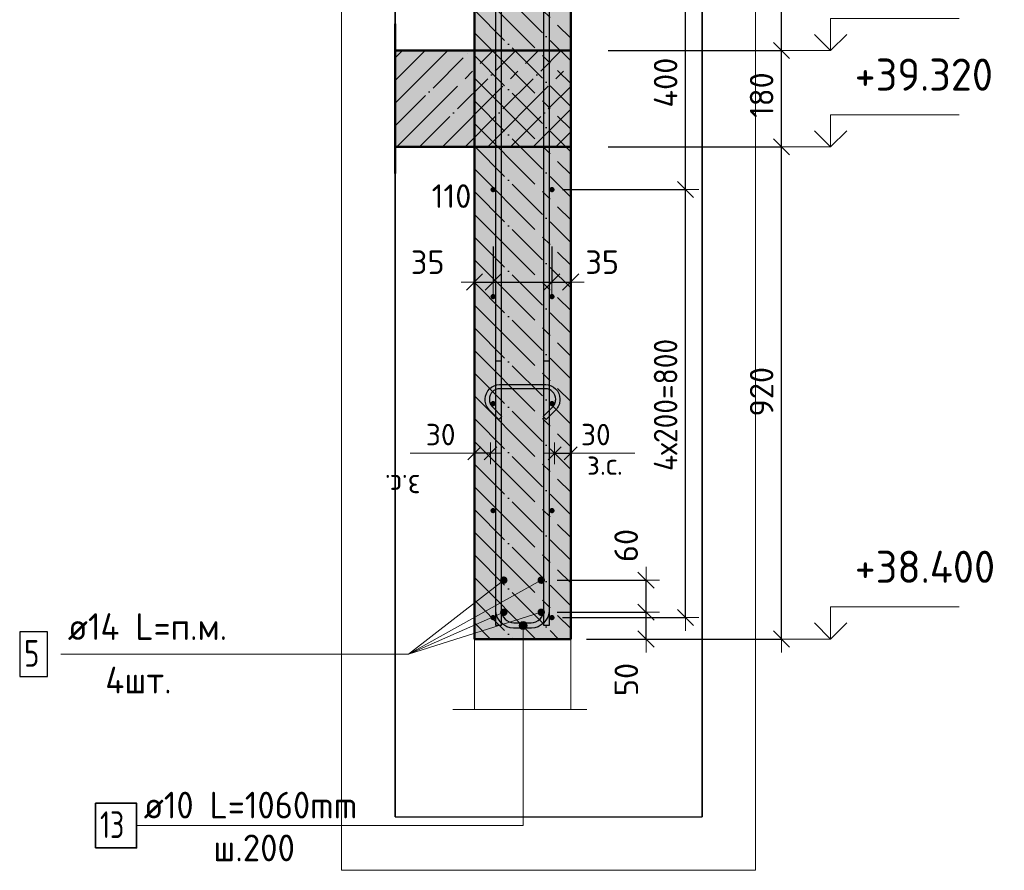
# Model space of a CAD drawing. Header units: millimetres. Extents: x -19950 to 69837, y -2757 to 40090.
# Tile 109 of 136: x 39376 to 41216, y 27383 to 28973. Entities that reach past the tile are written whole.
import ezdxf

# ---------------------------------------------------------------- set-up
doc = ezdxf.new("R2010")
doc.units = ezdxf.units.MM
doc.header["$PDMODE"] = 65
doc.linetypes.add('______11', pattern=[100, 80, -10, 0, -10])
doc.linetypes.add('______5', pattern=[220, 160, -20, 20, -20])
for name, color, linetype, lineweight in [('Standard', 7, 'Continuous', 25), ('Арм.стержн. Арматура края', 96, 'Continuous', 35), ('Арм.стержн. вертикальными 1', 22, 'Continuous', 35), ('Арм.стержн. Доп. арматура', 180, 'Continuous', 35), ('Арм.стержн.горизонт. 1', 180, 'Continuous', 35), ('Высотная отметки_ общее', 7, 'Continuous', 13), ('Размерная линия_ общее', 7, 'Continuous', 13), ('Размерная линия_ общее_1', 7, 'Continuous', 13)]:
    doc.layers.add(name, color=color, linetype=linetype, lineweight=lineweight)
doc.layers.add('Арм.стержн.Стяжки', color=7, linetype='Continuous', lineweight=35, true_color=0x501e0f)
doc.styles.add('ISOCPEUR', font='ISOCPEUR')
doc.dimstyles.new('DIMSTYLE_3', dxfattribs={"dimtxt": 40, "dimasz": 40, "dimexe": 0, "dimexo": 0.001, "dimgap": 20, "dimtad": 2, "dimdec": 0, "dimrnd": 5, "dimzin": 12, "dimdsep": 46, "dimtxsty": 'ISOCPEUR', "dimblk1": 'ALL_ML_STRICH', "dimblk2": 'ALL_ML_STRICH', "dimsah": 1, "dimcen": 0, "dimse1": 1, "dimse2": 1, "dimclrd": 7, "dimclre": 256, "dimclrt": 7, "dimadec": 0, "dimazin": 0, "dimtfac": 1, "dimtdec": 0, "dimtix": 1, "dimtmove": 2, "dimatfit": 3, "dimfxl": 0, "dimtvp": 1.2, "dimtzin": 0, "dimlwd": 0, "dimlwe": -3, "dimarcsym": 0})
doc.dimstyles.new('DIMSTYLE_5', dxfattribs={"dimtxt": 44, "dimasz": 50, "dimexe": 0, "dimexo": 0, "dimgap": 22, "dimtad": 2, "dimdec": 0, "dimrnd": 5, "dimzin": 12, "dimdsep": 46, "dimtxsty": 'ISOCPEUR', "dimblk1": 'ALL_ML_STRICH', "dimblk2": 'ALL_ML_STRICH', "dimsah": 1, "dimcen": 0, "dimclrd": 7, "dimclre": 256, "dimclrt": 7, "dimadec": 0, "dimazin": 0, "dimtfac": 1, "dimtdec": 0, "dimtix": 1, "dimtmove": 2, "dimatfit": 3, "dimfxl": 0, "dimtvp": 1.2, "dimtzin": 0, "dimlwd": 0, "dimlwe": -3, "dimarcsym": 0})
doc.dimstyles.new('DIMSTYLE_7', dxfattribs={"dimtxt": 44, "dimasz": 50, "dimexe": 0, "dimexo": 0, "dimgap": 22, "dimtad": 2, "dimdec": 0, "dimrnd": 5, "dimzin": 12, "dimdsep": 46, "dimtxsty": 'ISOCPEUR', "dimblk1": 'ALL_ML_STRICH', "dimblk2": 'ALL_ML_STRICH', "dimsah": 1, "dimcen": 0, "dimclrd": 7, "dimclre": 256, "dimclrt": 7, "dimadec": 0, "dimazin": 0, "dimtfac": 1, "dimtdec": 0, "dimtix": 1, "dimtmove": 2, "dimatfit": 3, "dimfxl": 0, "dimtzin": 0, "dimlwd": 0, "dimlwe": -3, "dimarcsym": 0})

# ---------------------------------------------------------------- blocks, each defined once
blk = doc.blocks.new('ALL_ML_STRICH')
at = {"color": 0, "linetype": 'ByBlock', "lineweight": -2}
for p, q in [((0, -0.5), (0, 0.5)), ((-1, 0), (0.5, 0)), ((-0.3, -0.3), (0.3, 0.3))]:
    blk.add_line(p, q, dxfattribs=at)
blk = doc.blocks.new('*D355')
at = {"layer": 'DEFPOINTS', "color": 7, "linetype": 'Continuous', "lineweight": 13, "transparency": 33554687}
for p in [(40360.5, 27865.6), (40415.5, 27815.6), (40546.6, 27815.6)]:
    blk.add_point(p, dxfattribs=at)
at = {"layer": 'Размерная линия_ общее', "color": 253, "linetype": 'Continuous', "lineweight": -2, "true_color": 0xa0a0a0, "transparency": 33554687}
for p, q in [((40380.5, 27865.6), (40546.6, 27865.6)), ((40435.5, 27815.6), (40546.6, 27815.6))]:
    blk.add_line(p, q, dxfattribs=at)
at = {"layer": 'Размерная линия_ общее', "color": 7, "linetype": 'Continuous', "lineweight": -2, "transparency": 33554687}
blk.add_line((40546.6, 27815.6), (40546.6, 27865.6), dxfattribs=at)
at = {"layer": 'Размерная линия_ общее', "color": 7, "linetype": 'Continuous', "lineweight": 13, "transparency": 33554687, "xscale": 50, "yscale": 50, "zscale": 50}
for p, rotation in [((40546.6, 27865.6), 90), ((40546.6, 27815.6), 270)]:
    blk.add_blockref('ALL_ML_STRICH', p, dxfattribs=dict(at, rotation=rotation))
at = {"layer": 'Размерная линия_ общее', "color": 7, "linetype": 'Continuous', "lineweight": 13, "transparency": 33554687, "insert": (40509.8, 27739.9), "char_height": 44, "width": 88, "attachment_point": 5, "rotation": 90, "style": 'ISOCPEUR'}
blk.add_mtext('\\A1;{50}', dxfattribs=at)
blk = doc.blocks.new('*D356')
at = {"layer": 'DEFPOINTS', "color": 7, "linetype": 'Continuous', "lineweight": 13, "transparency": 33554687}
for p in [(40360.5, 27925.6), (40360.5, 27865.6), (40546.6, 27865.6)]:
    blk.add_point(p, dxfattribs=at)
at = {"layer": 'Размерная линия_ общее', "color": 253, "linetype": 'Continuous', "lineweight": -2, "true_color": 0xa0a0a0, "transparency": 33554687}
for p, q in [((40380.5, 27925.6), (40546.6, 27925.6)), ((40380.5, 27865.6), (40546.6, 27865.6))]:
    blk.add_line(p, q, dxfattribs=at)
at = {"layer": 'Размерная линия_ общее', "color": 7, "linetype": 'Continuous', "lineweight": -2, "transparency": 33554687}
blk.add_line((40546.6, 27865.6), (40546.6, 27925.6), dxfattribs=at)
at = {"layer": 'Размерная линия_ общее', "color": 7, "linetype": 'Continuous', "lineweight": 13, "transparency": 33554687, "xscale": 50, "yscale": 50, "zscale": 50}
for p, rotation in [((40546.6, 27925.6), 90), ((40546.6, 27865.6), 270)]:
    blk.add_blockref('ALL_ML_STRICH', p, dxfattribs=dict(at, rotation=rotation))
at = {"layer": 'Размерная линия_ общее', "color": 7, "linetype": 'Continuous', "lineweight": 13, "transparency": 33554687, "insert": (40509.5, 27990.4), "char_height": 44, "width": 88, "attachment_point": 5, "rotation": 90, "style": 'ISOCPEUR'}
blk.add_mtext('\\A1;{60}', dxfattribs=at)
blk = doc.blocks.new('*D357')
at = {"layer": 'DEFPOINTS', "color": 7, "linetype": 'Continuous', "lineweight": 13, "transparency": 33554687}
for p in [(40375.8, 28162.7), (40375.8, 28154), (40405.8, 28154)]:
    blk.add_point(p, dxfattribs=at)
at = {"layer": 'Размерная линия_ общее_1', "color": 7, "linetype": 'Continuous', "lineweight": -2, "transparency": 33554687}
blk.add_line((40375.8, 28162.7), (40405.8, 28162.7), dxfattribs=at)
at = {"layer": 'Размерная линия_ общее_1', "color": 7, "linetype": 'Continuous', "lineweight": 13, "transparency": 33554687, "xscale": 40, "yscale": 40, "zscale": 40, "rotation": 180}
blk.add_blockref('ALL_ML_STRICH', (40375.8, 28162.7), dxfattribs=at)
at = {"layer": 'Размерная линия_ общее_1', "color": 7, "linetype": 'Continuous', "lineweight": 13, "transparency": 33554687, "xscale": 40, "yscale": 40, "zscale": 40}
blk.add_blockref('ALL_ML_STRICH', (40405.8, 28162.7), dxfattribs=at)
at = {"layer": 'Размерная линия_ общее_1', "color": 7, "linetype": 'Continuous', "lineweight": 13, "transparency": 33554687, "insert": (40452.8, 28197.7), "char_height": 40, "width": 80, "attachment_point": 5, "style": 'ISOCPEUR'}
blk.add_mtext('\\A1;{30}', dxfattribs=at)
at = {"layer": 'Размерная линия_ общее_1', "color": 7, "linetype": 'Continuous', "lineweight": 13, "transparency": 33554687, "insert": (40436.3, 28162.5), "char_height": 40, "width": 2, "attachment_point": 1, "line_spacing_factor": 0.60241, "style": 'ISOCPEUR'}
blk.add_mtext('з.с.', dxfattribs=at)
blk = doc.blocks.new('*D358')
at = {"layer": 'DEFPOINTS', "color": 7, "linetype": 'Continuous', "lineweight": 13, "transparency": 33554687}
for p in [(40255.8, 28162.7), (40225.8, 28154), (40255.8, 28154)]:
    blk.add_point(p, dxfattribs=at)
at = {"layer": 'Размерная линия_ общее_1', "color": 7, "linetype": 'Continuous', "lineweight": -2, "transparency": 33554687}
blk.add_line((40255.8, 28162.7), (40225.8, 28162.7), dxfattribs=at)
at = {"layer": 'Размерная линия_ общее_1', "color": 7, "linetype": 'Continuous', "lineweight": 13, "transparency": 33554687, "xscale": 40, "yscale": 40, "zscale": 40}
for p, rotation in [((40225.8, 28162.7), 180), ((40255.8, 28162.7), 360)]:
    blk.add_blockref('ALL_ML_STRICH', p, dxfattribs=dict(at, rotation=rotation))
at = {"layer": 'Размерная линия_ общее_1', "color": 7, "linetype": 'Continuous', "lineweight": 13, "transparency": 33554687, "insert": (40162.8, 28197.7), "char_height": 40, "width": 80, "attachment_point": 5, "style": 'ISOCPEUR'}
blk.add_mtext('\\A1;{30}', dxfattribs=at)
at = {"layer": 'Размерная линия_ общее_1', "color": 7, "linetype": 'Continuous', "lineweight": 13, "transparency": 33554687, "insert": (40125.3, 28082.5), "char_height": 40, "width": 2, "attachment_point": 1, "rotation": 180, "line_spacing_factor": 0.60241, "style": 'ISOCPEUR'}
blk.add_mtext('з.с.', dxfattribs=at)
blk = doc.blocks.new('*D360')
at = {"layer": 'DEFPOINTS', "color": 7, "linetype": 'Continuous', "lineweight": 13, "transparency": 33554687}
for p in [(40260.8, 28569), (40225.8, 28482.9), (40225.8, 28442)]:
    blk.add_point(p, dxfattribs=at)
at = {"layer": 'Размерная линия_ общее', "color": 253, "linetype": 'Continuous', "lineweight": -2, "true_color": 0xa0a0a0, "transparency": 33554687}
for p, q in [((40260.8, 28549), (40260.8, 28482.9)), ((40225.8, 28462), (40225.8, 28482.9))]:
    blk.add_line(p, q, dxfattribs=at)
at = {"layer": 'Размерная линия_ общее', "color": 7, "linetype": 'Continuous', "lineweight": -2, "transparency": 33554687}
blk.add_line((40225.8, 28482.9), (40260.8, 28482.9), dxfattribs=at)
at = {"layer": 'Размерная линия_ общее', "color": 7, "linetype": 'Continuous', "lineweight": 13, "transparency": 33554687, "xscale": 50, "yscale": 50, "zscale": 50, "rotation": 180}
blk.add_blockref('ALL_ML_STRICH', (40225.8, 28482.9), dxfattribs=at)
at = {"layer": 'Размерная линия_ общее', "color": 7, "linetype": 'Continuous', "lineweight": 13, "transparency": 33554687, "xscale": 50, "yscale": 50, "zscale": 50}
blk.add_blockref('ALL_ML_STRICH', (40260.8, 28482.9), dxfattribs=at)
at = {"layer": 'Размерная линия_ общее', "color": 7, "linetype": 'Continuous', "lineweight": 13, "transparency": 33554687, "insert": (40138.5, 28519.9), "char_height": 44, "width": 88, "attachment_point": 5, "style": 'ISOCPEUR'}
blk.add_mtext('\\A1;{35}', dxfattribs=at)
blk = doc.blocks.new('*D361')
at = {"layer": 'DEFPOINTS', "color": 7, "linetype": 'Continuous', "lineweight": 13, "transparency": 33554687}
for p in [(40260.8, 28569), (40370.8, 28569), (40260.8, 28482.9)]:
    blk.add_point(p, dxfattribs=at)
at = {"layer": 'Размерная линия_ общее', "color": 253, "linetype": 'Continuous', "lineweight": -2, "true_color": 0xa0a0a0, "transparency": 33554687}
for p, q in [((40260.8, 28549), (40260.8, 28482.9)), ((40370.8, 28549), (40370.8, 28482.9))]:
    blk.add_line(p, q, dxfattribs=at)
at = {"layer": 'Размерная линия_ общее', "color": 7, "linetype": 'Continuous', "lineweight": -2, "transparency": 33554687}
blk.add_line((40260.8, 28482.9), (40370.8, 28482.9), dxfattribs=at)
at = {"layer": 'Размерная линия_ общее', "color": 7, "linetype": 'Continuous', "lineweight": 13, "transparency": 33554687, "xscale": 50, "yscale": 50, "zscale": 50, "rotation": 180}
blk.add_blockref('ALL_ML_STRICH', (40260.8, 28482.9), dxfattribs=at)
at = {"layer": 'Размерная линия_ общее', "color": 7, "linetype": 'Continuous', "lineweight": 13, "transparency": 33554687, "xscale": 50, "yscale": 50, "zscale": 50}
blk.add_blockref('ALL_ML_STRICH', (40370.8, 28482.9), dxfattribs=at)
at = {"layer": 'Размерная линия_ общее', "color": 7, "linetype": 'Continuous', "lineweight": 13, "transparency": 33554687, "insert": (40183.1, 28643.5), "char_height": 44, "width": 132, "attachment_point": 5, "style": 'ISOCPEUR'}
blk.add_mtext('\\A1;{110}', dxfattribs=at)
blk = doc.blocks.new('*D362')
at = {"layer": 'DEFPOINTS', "color": 7, "linetype": 'Continuous', "lineweight": 13, "transparency": 33554687}
for p in [(40370.8, 28569), (40370.8, 28482.9), (40405.8, 28445.4)]:
    blk.add_point(p, dxfattribs=at)
at = {"layer": 'Размерная линия_ общее', "color": 253, "linetype": 'Continuous', "lineweight": -2, "true_color": 0xa0a0a0, "transparency": 33554687}
for p, q in [((40370.8, 28549), (40370.8, 28482.9)), ((40405.8, 28465.4), (40405.8, 28482.9))]:
    blk.add_line(p, q, dxfattribs=at)
at = {"layer": 'Размерная линия_ общее', "color": 7, "linetype": 'Continuous', "lineweight": -2, "transparency": 33554687}
blk.add_line((40370.8, 28482.9), (40405.8, 28482.9), dxfattribs=at)
at = {"layer": 'Размерная линия_ общее', "color": 7, "linetype": 'Continuous', "lineweight": 13, "transparency": 33554687, "xscale": 50, "yscale": 50, "zscale": 50, "rotation": 180}
blk.add_blockref('ALL_ML_STRICH', (40370.8, 28482.9), dxfattribs=at)
at = {"layer": 'Размерная линия_ общее', "color": 7, "linetype": 'Continuous', "lineweight": 13, "transparency": 33554687, "xscale": 50, "yscale": 50, "zscale": 50}
blk.add_blockref('ALL_ML_STRICH', (40405.8, 28482.9), dxfattribs=at)
at = {"layer": 'Размерная линия_ общее', "color": 7, "linetype": 'Continuous', "lineweight": 13, "transparency": 33554687, "insert": (40464.7, 28520), "char_height": 44, "width": 88, "attachment_point": 5, "style": 'ISOCPEUR'}
blk.add_mtext('\\A1;{35}', dxfattribs=at)
blk = doc.blocks.new('*D363')
at = {"layer": 'DEFPOINTS', "color": 7, "linetype": 'Continuous', "lineweight": 13, "transparency": 33554687}
for p in [(40370.8, 28655.6), (40370.8, 27855.6), (40620.2, 27855.6)]:
    blk.add_point(p, dxfattribs=at)
at = {"layer": 'Размерная линия_ общее', "color": 253, "linetype": 'Continuous', "lineweight": -2, "true_color": 0xa0a0a0, "transparency": 33554687}
for p, q in [((40390.8, 28655.6), (40620.2, 28655.6)), ((40390.8, 27855.6), (40620.2, 27855.6))]:
    blk.add_line(p, q, dxfattribs=at)
at = {"layer": 'Размерная линия_ общее', "color": 7, "linetype": 'Continuous', "lineweight": -2, "transparency": 33554687}
blk.add_line((40620.2, 27855.6), (40620.2, 28655.6), dxfattribs=at)
at = {"layer": 'Размерная линия_ общее', "color": 7, "linetype": 'Continuous', "lineweight": 13, "transparency": 33554687, "xscale": 50, "yscale": 50, "zscale": 50}
for p, rotation in [((40620.2, 28655.6), 90), ((40620.2, 27855.6), 270)]:
    blk.add_blockref('ALL_ML_STRICH', p, dxfattribs=dict(at, rotation=rotation))
at = {"layer": 'Размерная линия_ общее', "color": 7, "linetype": 'Continuous', "lineweight": 13, "transparency": 33554687, "insert": (40561.2, 28129.6), "char_height": 44, "width": 2.2, "attachment_point": 1, "rotation": 90, "line_spacing_factor": 0.60241, "style": 'ISOCPEUR'}
blk.add_mtext('\\W0.91;4х200=800', dxfattribs=at)
blk = doc.blocks.new('*D364')
at = {"layer": 'DEFPOINTS', "color": 7, "linetype": 'Continuous', "lineweight": 13, "transparency": 33554687}
for p in [(40370.8, 29055.6), (40370.8, 28655.6), (40620.2, 28655.6)]:
    blk.add_point(p, dxfattribs=at)
at = {"layer": 'Размерная линия_ общее', "color": 253, "linetype": 'Continuous', "lineweight": -2, "true_color": 0xa0a0a0, "transparency": 33554687}
for p, q in [((40390.8, 29055.6), (40620.2, 29055.6)), ((40390.8, 28655.6), (40620.2, 28655.6))]:
    blk.add_line(p, q, dxfattribs=at)
at = {"layer": 'Размерная линия_ общее', "color": 7, "linetype": 'Continuous', "lineweight": -2, "transparency": 33554687}
blk.add_line((40620.2, 28655.6), (40620.2, 29055.6), dxfattribs=at)
at = {"layer": 'Размерная линия_ общее', "color": 7, "linetype": 'Continuous', "lineweight": 13, "transparency": 33554687, "xscale": 50, "yscale": 50, "zscale": 50}
for p, rotation in [((40620.2, 29055.6), 90), ((40620.2, 28655.6), 270)]:
    blk.add_blockref('ALL_ML_STRICH', p, dxfattribs=dict(at, rotation=rotation))
at = {"layer": 'Размерная линия_ общее', "color": 7, "linetype": 'Continuous', "lineweight": 13, "transparency": 33554687, "insert": (40583.2, 28855.6), "char_height": 44, "width": 132, "attachment_point": 5, "rotation": 90, "style": 'ISOCPEUR'}
blk.add_mtext('\\A1;{400}', dxfattribs=at)
blk = doc.blocks.new('*D366')
at = {"layer": 'DEFPOINTS', "color": 7, "linetype": 'Continuous', "lineweight": 13, "transparency": 33554687}
for p in [(40455.8, 28735.6), (40465.5, 27815.6), (40799.7, 27815.6)]:
    blk.add_point(p, dxfattribs=at)
at = {"layer": 'Размерная линия_ общее', "color": 253, "linetype": 'Continuous', "lineweight": -2, "true_color": 0xa0a0a0, "transparency": 33554687}
for p, q in [((40475.8, 28735.6), (40799.7, 28735.6)), ((40485.5, 27815.6), (40799.7, 27815.6))]:
    blk.add_line(p, q, dxfattribs=at)
at = {"layer": 'Размерная линия_ общее', "color": 7, "linetype": 'Continuous', "lineweight": -2, "transparency": 33554687}
blk.add_line((40799.7, 27815.6), (40799.7, 28735.6), dxfattribs=at)
at = {"layer": 'Размерная линия_ общее', "color": 7, "linetype": 'Continuous', "lineweight": 13, "transparency": 33554687, "xscale": 50, "yscale": 50, "zscale": 50}
for p, rotation in [((40799.7, 28735.6), 90), ((40799.7, 27815.6), 270)]:
    blk.add_blockref('ALL_ML_STRICH', p, dxfattribs=dict(at, rotation=rotation))
at = {"layer": 'Размерная линия_ общее', "color": 7, "linetype": 'Continuous', "lineweight": 13, "transparency": 33554687, "insert": (40762.7, 28277.8), "char_height": 44, "width": 132, "attachment_point": 5, "rotation": 90, "style": 'ISOCPEUR'}
blk.add_mtext('\\A1;{920}', dxfattribs=at)
blk = doc.blocks.new('*D367')
at = {"layer": 'DEFPOINTS', "color": 7, "linetype": 'Continuous', "lineweight": 13, "transparency": 33554687}
for p in [(40455.8, 28915.6), (40455.8, 28735.6), (40799.7, 28735.6)]:
    blk.add_point(p, dxfattribs=at)
at = {"layer": 'Размерная линия_ общее', "color": 253, "linetype": 'Continuous', "lineweight": -2, "true_color": 0xa0a0a0, "transparency": 33554687}
for p, q in [((40475.8, 28915.6), (40799.7, 28915.6)), ((40475.8, 28735.6), (40799.7, 28735.6))]:
    blk.add_line(p, q, dxfattribs=at)
at = {"layer": 'Размерная линия_ общее', "color": 7, "linetype": 'Continuous', "lineweight": -2, "transparency": 33554687}
blk.add_line((40799.7, 28735.6), (40799.7, 28915.6), dxfattribs=at)
at = {"layer": 'Размерная линия_ общее', "color": 7, "linetype": 'Continuous', "lineweight": 13, "transparency": 33554687, "xscale": 50, "yscale": 50, "zscale": 50}
for p, rotation in [((40799.7, 28915.6), 90), ((40799.7, 28735.6), 270)]:
    blk.add_blockref('ALL_ML_STRICH', p, dxfattribs=dict(at, rotation=rotation))
at = {"layer": 'Размерная линия_ общее', "color": 7, "linetype": 'Continuous', "lineweight": 13, "transparency": 33554687, "insert": (40762.7, 28832.2), "char_height": 44, "width": 132, "attachment_point": 5, "rotation": 90, "style": 'ISOCPEUR'}
blk.add_mtext('\\A1;{180}', dxfattribs=at)
blk = doc.blocks.new('*D368')
at = {"layer": 'DEFPOINTS', "color": 7, "linetype": 'Continuous', "lineweight": 13, "transparency": 33554687}
for p in [(40405.8, 30295.6), (40455.8, 28915.6), (40799.7, 28915.6)]:
    blk.add_point(p, dxfattribs=at)
at = {"layer": 'Размерная линия_ общее', "color": 253, "linetype": 'Continuous', "lineweight": -2, "true_color": 0xa0a0a0, "transparency": 33554687}
for p, q in [((40425.8, 30295.6), (40799.7, 30295.6)), ((40475.8, 28915.6), (40799.7, 28915.6))]:
    blk.add_line(p, q, dxfattribs=at)
at = {"layer": 'Размерная линия_ общее', "color": 7, "linetype": 'Continuous', "lineweight": -2, "transparency": 33554687}
blk.add_line((40799.7, 28915.6), (40799.7, 30295.6), dxfattribs=at)
at = {"layer": 'Размерная линия_ общее', "color": 7, "linetype": 'Continuous', "lineweight": 13, "transparency": 33554687, "xscale": 50, "yscale": 50, "zscale": 50}
for p, rotation in [((40799.7, 30295.6), 90), ((40799.7, 28915.6), 270)]:
    blk.add_blockref('ALL_ML_STRICH', p, dxfattribs=dict(at, rotation=rotation))
at = {"layer": 'Размерная линия_ общее', "color": 7, "linetype": 'Continuous', "lineweight": 13, "transparency": 33554687, "insert": (40762.7, 29612.2), "char_height": 44, "width": 176, "attachment_point": 5, "rotation": 90, "style": 'ISOCPEUR'}
blk.add_mtext('\\A1;{1380}', dxfattribs=at)
blk = doc.blocks.new('COMPLEX_ELEVATIONDIM_14')
at = {"layer": 'Высотная отметки_ общее', "color": 7, "linetype": 'Continuous', "lineweight": 13, "transparency": 33554687}
for p, q in [((40891.7, 30295.6), (40891.7, 30355.6)), ((40891.7, 30355.6), (41131.7, 30355.6)), ((40891.7, 30295.6), (40861.7, 30325.6)), ((40891.7, 30295.6), (40921.7, 30325.6)), ((40891.7, 30295.6), (40825.5, 30295.6)), ((40891.7, 30295.6), (40891.7, 30295.6)), ((40891.7, 30295.6), (40891.7, 30295.6)), ((40891.7, 30295.6), (40891.7, 30295.6)), ((40891.7, 30295.6), (40891.7, 30295.6)), ((40891.7, 28915.6), (40891.7, 28975.6)), ((40891.7, 28975.6), (41131.7, 28975.6)), ((40891.7, 28915.6), (40861.7, 28945.6)), ((40891.7, 28915.6), (40921.7, 28945.6)), ((40891.7, 28915.6), (40825.5, 28915.6)), ((40891.7, 28915.6), (40891.7, 28915.6)), ((40891.7, 28915.6), (40891.7, 28915.6)), ((40891.7, 28915.6), (40891.7, 28915.6)), ((40891.7, 28915.6), (40891.7, 28915.6)), ((40891.7, 28735.6), (40891.7, 28795.6)), ((40891.7, 28795.6), (41131.7, 28795.6)), ((40891.7, 28735.6), (40861.7, 28765.6)), ((40891.7, 28735.6), (40921.7, 28765.6)), ((40891.7, 28735.6), (40825.5, 28735.6)), ((40891.7, 28735.6), (40891.7, 28735.6)), ((40891.7, 28735.6), (40891.7, 28735.6)), ((40891.7, 28735.6), (40891.7, 28735.6)), ((40891.7, 28735.6), (40891.7, 28735.6)), ((40891.7, 27815.6), (40891.7, 27875.6)), ((40891.7, 27875.6), (41131.7, 27875.6)), ((40891.7, 27815.6), (40861.7, 27845.6)), ((40891.7, 27815.6), (40921.7, 27845.6)), ((40891.7, 27815.6), (40891.7, 27815.6)), ((40891.7, 27815.6), (40891.7, 27815.6)), ((40891.7, 27815.6), (40891.7, 27815.6)), ((40891.7, 27815.6), (40891.7, 27815.6))]:
    blk.add_line(p, q, dxfattribs=at)
blk.add_lwpolyline([(40891.7, 27815.6), (40831.7, 27815.6), (40831.7, 27815.6), (40825.5, 27815.6)], dxfattribs=at)
at = {"layer": 'Высотная отметки_ общее', "color": 7, "linetype": 'Continuous', "lineweight": 13, "transparency": 33554687, "char_height": 60, "attachment_point": 7, "style": 'ISOCPEUR'}
for s, insert, width in [('\\W0.96;+40.880', (40936.7, 30400.6), 304.516), ('\\W0.96;+39.500', (40936.7, 29020.6), 298.477), ('\\W0.96;+39.320', (40936.7, 28840.6), 298.477), ('\\W0.96;+38.400', (40936.7, 27920.6), 304.516)]:
    blk.add_mtext(s, dxfattribs=dict(at, insert=insert, width=width))

msp = doc.modelspace()

# ---------------------------------------------------------------- hatches: boundary and pattern name
at = {"layer": 'Standard', "linetype": 'Continuous', "lineweight": -3, "transparency": 33554687}
for points in [[(40405.8, 30295.6), (40225.8, 30295.6), (40225.8, 27815.6), (40405.8, 27815.6)], [(40405.8, 28735.6), (40405.8, 28915.6), (40077.7, 28915.6), (40077.7, 28735.6)]]:
    msp.add_hatch(color=7, dxfattribs=at).paths.add_polyline_path(points)
at = {"layer": 'Арм.стержн. Арматура края', "linetype": 'Continuous', "lineweight": 13, "transparency": 33554687}
for points in [[(40310.5, 27844.4), (40323.4, 27844.4), (40320.7, 27847.1)], [(40310.5, 27844.4), (40320.7, 27847.1), (40313.2, 27847.1)], [(40313.2, 27847.1), (40320.7, 27847.1), (40317, 27848.1)], [(40309.5, 27840.6), (40324.5, 27840.6), (40323.4, 27844.4)], [(40309.5, 27840.6), (40323.4, 27844.4), (40310.5, 27844.4)], [(40310.5, 27836.9), (40324.5, 27840.6), (40309.5, 27840.6)], [(40310.5, 27836.9), (40323.4, 27836.9), (40324.5, 27840.6)], [(40313.2, 27834.2), (40323.4, 27836.9), (40310.5, 27836.9)], [(40313.2, 27834.2), (40320.7, 27834.2), (40323.4, 27836.9)], [(40320.7, 27834.2), (40313.2, 27834.2), (40317, 27833.1)]]:
    msp.add_hatch(color=7, dxfattribs=at).paths.add_polyline_path(points)
at = {"layer": 'Арм.стержн. Доп. арматура', "linetype": 'Continuous', "lineweight": 50, "transparency": 33554687}
for points in [[(40287.8, 27925.6), (40287.3, 27928.3), (40285.7, 27930.6), (40283.5, 27932.1), (40280.8, 27932.6), (40278.1, 27932.1), (40275.8, 27930.6), (40274.3, 27928.3), (40273.8, 27925.6), (40274.3, 27922.9), (40275.8, 27920.7), (40278.1, 27919.1), (40280.8, 27918.6), (40283.5, 27919.1), (40285.7, 27920.7), (40287.3, 27922.9)], [(40357.8, 27925.6), (40357.3, 27928.3), (40355.7, 27930.6), (40353.5, 27932.1), (40350.8, 27932.6), (40348.1, 27932.1), (40345.8, 27930.6), (40344.3, 27928.3), (40343.8, 27925.6), (40344.3, 27922.9), (40345.8, 27920.7), (40348.1, 27919.1), (40350.8, 27918.6), (40353.5, 27919.1), (40355.7, 27920.7), (40357.3, 27922.9)], [(40287.8, 27865.6), (40287.3, 27868.3), (40285.7, 27870.6), (40283.5, 27872.1), (40280.8, 27872.6), (40278.1, 27872.1), (40275.8, 27870.6), (40274.3, 27868.3), (40273.8, 27865.6), (40274.3, 27862.9), (40275.8, 27860.7), (40278.1, 27859.1), (40280.8, 27858.6), (40283.5, 27859.1), (40285.7, 27860.7), (40287.3, 27862.9)], [(40357.8, 27865.6), (40357.3, 27868.3), (40355.7, 27870.6), (40353.5, 27872.1), (40350.8, 27872.6), (40348.1, 27872.1), (40345.8, 27870.6), (40344.3, 27868.3), (40343.8, 27865.6), (40344.3, 27862.9), (40345.8, 27860.7), (40348.1, 27859.1), (40350.8, 27858.6), (40353.5, 27859.1), (40355.7, 27860.7), (40357.3, 27862.9)]]:
    msp.add_hatch(color=7, dxfattribs=at).paths.add_polyline_path(points)
at = {"layer": 'Арм.стержн.горизонт. 1', "linetype": 'Continuous', "lineweight": 50, "transparency": 33554687}
for points in [[(40265.8, 28655.6), (40265.4, 28657.5), (40264.3, 28659.1), (40262.7, 28660.2), (40260.8, 28660.6), (40258.9, 28660.2), (40257.3, 28659.1), (40256.2, 28657.5), (40255.8, 28655.6), (40256.2, 28653.7), (40257.3, 28652.1), (40258.9, 28651), (40260.8, 28650.6), (40262.7, 28651), (40264.3, 28652.1), (40265.4, 28653.7)], [(40375.8, 28655.6), (40375.4, 28657.5), (40374.3, 28659.1), (40372.7, 28660.2), (40370.8, 28660.6), (40368.9, 28660.2), (40367.3, 28659.1), (40366.2, 28657.5), (40365.8, 28655.6), (40366.2, 28653.7), (40367.3, 28652.1), (40368.9, 28651), (40370.8, 28650.6), (40372.7, 28651), (40374.3, 28652.1), (40375.4, 28653.7)], [(40265.8, 28455.6), (40265.4, 28457.5), (40264.3, 28459.1), (40262.7, 28460.2), (40260.8, 28460.6), (40258.9, 28460.2), (40257.3, 28459.1), (40256.2, 28457.5), (40255.8, 28455.6), (40256.2, 28453.7), (40257.3, 28452.1), (40258.9, 28451), (40260.8, 28450.6), (40262.7, 28451), (40264.3, 28452.1), (40265.4, 28453.7)], [(40375.8, 28455.6), (40375.4, 28457.5), (40374.3, 28459.1), (40372.7, 28460.2), (40370.8, 28460.6), (40368.9, 28460.2), (40367.3, 28459.1), (40366.2, 28457.5), (40365.8, 28455.6), (40366.2, 28453.7), (40367.3, 28452.1), (40368.9, 28451), (40370.8, 28450.6), (40372.7, 28451), (40374.3, 28452.1), (40375.4, 28453.7)], [(40265.8, 28255.6), (40265.4, 28257.5), (40264.3, 28259.1), (40262.7, 28260.2), (40260.8, 28260.6), (40258.9, 28260.2), (40257.3, 28259.1), (40256.2, 28257.5), (40255.8, 28255.6), (40256.2, 28253.7), (40257.3, 28252.1), (40258.9, 28251), (40260.8, 28250.6), (40262.7, 28251), (40264.3, 28252.1), (40265.4, 28253.7)], [(40375.8, 28255.6), (40375.4, 28257.5), (40374.3, 28259.1), (40372.7, 28260.2), (40370.8, 28260.6), (40368.9, 28260.2), (40367.3, 28259.1), (40366.2, 28257.5), (40365.8, 28255.6), (40366.2, 28253.7), (40367.3, 28252.1), (40368.9, 28251), (40370.8, 28250.6), (40372.7, 28251), (40374.3, 28252.1), (40375.4, 28253.7)], [(40265.8, 28055.6), (40265.4, 28057.5), (40264.3, 28059.1), (40262.7, 28060.2), (40260.8, 28060.6), (40258.9, 28060.2), (40257.3, 28059.1), (40256.2, 28057.5), (40255.8, 28055.6), (40256.2, 28053.7), (40257.3, 28052.1), (40258.9, 28051), (40260.8, 28050.6), (40262.7, 28051), (40264.3, 28052.1), (40265.4, 28053.7)], [(40375.8, 28055.6), (40375.4, 28057.5), (40374.3, 28059.1), (40372.7, 28060.2), (40370.8, 28060.6), (40368.9, 28060.2), (40367.3, 28059.1), (40366.2, 28057.5), (40365.8, 28055.6), (40366.2, 28053.7), (40367.3, 28052.1), (40368.9, 28051), (40370.8, 28050.6), (40372.7, 28051), (40374.3, 28052.1), (40375.4, 28053.7)], [(40265.8, 27855.6), (40265.4, 27857.5), (40264.3, 27859.1), (40262.7, 27860.2), (40260.8, 27860.6), (40258.9, 27860.2), (40257.3, 27859.1), (40256.2, 27857.5), (40255.8, 27855.6), (40256.2, 27853.7), (40257.3, 27852.1), (40258.9, 27851), (40260.8, 27850.6), (40262.7, 27851), (40264.3, 27852.1), (40265.4, 27853.7)], [(40375.8, 27855.6), (40375.4, 27857.5), (40374.3, 27859.1), (40372.7, 27860.2), (40370.8, 27860.6), (40368.9, 27860.2), (40367.3, 27859.1), (40366.2, 27857.5), (40365.8, 27855.6), (40366.2, 27853.7), (40367.3, 27852.1), (40368.9, 27851), (40370.8, 27850.6), (40372.7, 27851), (40374.3, 27852.1), (40375.4, 27853.7)]]:
    msp.add_hatch(color=4, dxfattribs=at).paths.add_polyline_path(points)

# ---------------------------------------------------------------- linework, layer by layer
at = {"layer": 'Standard', "color": 52, "linetype": 'Continuous', "lineweight": -3, "transparency": 33554687}
for p, q in [((40077.7, 27483.2), (40077.7, 30373)), ((40077.7, 30373), (40077.7, 27483.2)), ((40651.5, 27483.2), (40651.5, 30373)), ((40651.5, 30373), (40651.5, 27483.2)), ((40077.7, 27483.2), (40651.5, 27483.2)), ((40077.7, 27483.2), (40651.5, 27483.2))]:
    msp.add_line(p, q, dxfattribs=at)
at = {"layer": 'Standard', "color": 7, "linetype": 'Continuous', "lineweight": 50, "transparency": 33554687}
for p, q in [((40225.8, 30295.6), (40225.8, 27815.6)), ((40405.8, 27815.6), (40405.8, 30295.6)), ((40077.7, 28965.6), (40077.7, 28685.6)), ((40405.8, 28915.6), (40077.7, 28915.6)), ((40405.8, 28735.6), (40405.8, 28915.6)), ((40077.7, 28735.6), (40405.8, 28735.6)), ((40225.8, 27815.6), (40405.8, 27815.6))]:
    msp.add_line(p, q, dxfattribs=at)
at = {"layer": 'Standard', "color": 7, "linetype": '______5', "lineweight": -3, "transparency": 33554687}
for p, q in [((40225.8, 29118.5), (40405.8, 28938.5)), ((40225.8, 29033.7), (40405.8, 28853.7)), ((40225.8, 28948.8), (40405.8, 28768.8)), ((40077.7, 28902), (40091.3, 28915.6)), ((40077.7, 28817.2), (40176.2, 28915.6)), ((40081, 28735.6), (40261, 28915.6)), ((40165.9, 28735.6), (40345.9, 28915.6)), ((40250.7, 28735.6), (40405.8, 28890.7)), ((40225.8, 28864), (40405.8, 28684)), ((40335.6, 28735.6), (40405.8, 28805.8)), ((40225.8, 28779.1), (40405.8, 28599.1)), ((40225.8, 28694.2), (40405.8, 28514.2)), ((40225.8, 28609.4), (40405.8, 28429.4)), ((40225.8, 28524.5), (40405.8, 28344.5)), ((40225.8, 28439.7), (40405.8, 28259.7)), ((40225.8, 28354.8), (40405.8, 28174.8)), ((40225.8, 28270), (40405.8, 28090)), ((40225.8, 28185.1), (40405.8, 28005.1)), ((40225.8, 28100.3), (40405.8, 27920.3)), ((40225.8, 28015.4), (40405.8, 27835.4)), ((40225.8, 27930.6), (40340.8, 27815.6)), ((40225.8, 27845.7), (40255.9, 27815.6))]:
    msp.add_line(p, q, dxfattribs=at)
at = {"layer": 'Standard', "color": 7, "linetype": '______11', "lineweight": -3, "transparency": 33554687}
for p, q in [((40225.8, 29076.1), (40405.8, 28896.1)), ((40225.8, 28991.2), (40405.8, 28811.2)), ((40077.7, 28859.6), (40133.7, 28915.6)), ((40077.7, 28774.8), (40218.6, 28915.6)), ((40123.4, 28735.6), (40303.4, 28915.6)), ((40208.3, 28735.6), (40388.3, 28915.6)), ((40225.8, 28906.4), (40405.8, 28726.4)), ((40293.2, 28735.6), (40405.8, 28848.2)), ((40225.8, 28821.5), (40405.8, 28641.5)), ((40378, 28735.6), (40405.8, 28763.4)), ((40225.8, 28736.7), (40405.8, 28556.7)), ((40225.8, 28651.8), (40405.8, 28471.8)), ((40225.8, 28567), (40405.8, 28387)), ((40225.8, 28482.1), (40405.8, 28302.1)), ((40225.8, 28397.3), (40405.8, 28217.3)), ((40225.8, 28312.4), (40405.8, 28132.4)), ((40225.8, 28227.6), (40405.8, 28047.6)), ((40225.8, 28142.7), (40405.8, 27962.7)), ((40225.8, 28057.8), (40405.8, 27877.8)), ((40225.8, 27973), (40383.2, 27815.6)), ((40225.8, 27888.1), (40298.3, 27815.6))]:
    msp.add_line(p, q, dxfattribs=at)
at = {"layer": 'Standard', "color": 7, "linetype": 'Continuous', "lineweight": 13, "transparency": 33554687}
for p, q in [((40225.8, 28162.7), (40105.8, 28162.7)), ((40405.8, 28162.7), (40525.8, 28162.7)), ((40185.8, 27683.9), (40435.8, 27683.9))]:
    msp.add_line(p, q, dxfattribs=at)
msp.add_lwpolyline([(39977.7, 27383.2), (40751.5, 27383.2), (40751.5, 30473), (39977.7, 30473), (39977.7, 27383.2)], dxfattribs=at)
msp.add_lwpolyline([(40225.8, 27815.6), (40405.8, 27815.6), (40405.8, 27683.9), (40225.8, 27683.9), (40225.8, 27815.6)], close=True, dxfattribs=at)
at = {"layer": 'Арм.стержн. Арматура края', "color": 7, "linetype": 'Continuous', "lineweight": 13, "transparency": 33554687}
for p, q in [((40317, 27848.1), (40317, 27848.1)), ((40309.5, 27840.6), (40309.5, 27840.6)), ((40317, 27466.8), (40317, 27840.6)), ((40317, 27833.1), (40317, 27833.1)), ((40324.5, 27840.6), (40324.5, 27840.6)), ((39594.5, 27466.8), (40317, 27466.8))]:
    msp.add_line(p, q, dxfattribs=at)
at = {"layer": 'Арм.стержн. Арматура края', "color": 4, "linetype": 'Continuous', "lineweight": 25, "transparency": 33554687}
msp.add_lwpolyline([(40365.8, 28335.6), (40365.8, 27869), (40364.9, 27862.9), (40362.9, 27856.5), (40359.6, 27850.7), (40355.6, 27845.8), (40350.7, 27841.8), (40344.9, 27838.5), (40338.5, 27836.5), (40332.4, 27835.6), (40299.1, 27835.6), (40293, 27836.5), (40286.7, 27838.5), (40280.8, 27841.8), (40276, 27845.8), (40272, 27850.7), (40268.7, 27856.5), (40266.6, 27862.9), (40265.8, 27869), (40265.8, 28335.6), (40275.8, 28335.6), (40275.8, 27869.6), (40276.4, 27865.1), (40277.9, 27860.5), (40280.3, 27856.4), (40283.1, 27852.9), (40286.5, 27850.1), (40290.7, 27847.7), (40295.3, 27846.2), (40299.8, 27845.6), (40331.8, 27845.6), (40336.3, 27846.2), (40340.9, 27847.7), (40345, 27850.1), (40348.5, 27852.9), (40351.3, 27856.4), (40353.7, 27860.5), (40355.2, 27865.1), (40355.8, 27869.6), (40355.8, 28335.6), (40365.8, 28335.6)], dxfattribs=at)
at = {"layer": 'Арм.стержн. Арматура края', "color": 7, "linetype": 'Continuous', "lineweight": 35, "transparency": 33554687}
msp.add_lwpolyline([(39517.8, 27425.1), (39594.5, 27425.1), (39594.5, 27508.5), (39517.8, 27508.5), (39517.8, 27425.1)], dxfattribs=at)
at = {"layer": 'Арм.стержн. Арматура края', "color": 7, "linetype": 'Continuous', "lineweight": 13, "transparency": 33554687}
msp.add_circle((40317, 27840.6), 7.5, dxfattribs=at)
at = {"layer": 'Арм.стержн. вертикальными 1', "color": 4, "linetype": 'Continuous', "lineweight": 25, "transparency": 33554687}
for points in [[(40265.8, 27840.6), (40265.8, 30270.6), (40275.8, 30270.6), (40275.8, 27840.6), (40265.8, 27840.6)], [(40355.8, 27840.6), (40355.8, 30270.6), (40365.8, 30270.6), (40365.8, 27840.6), (40355.8, 27840.6)]]:
    msp.add_lwpolyline(points, dxfattribs=at)
at = {"layer": 'Арм.стержн. Доп. арматура', "color": 7, "linetype": 'Continuous', "lineweight": 13, "transparency": 33554687}
for p, q in [((40102.9, 27787.2), (40280.8, 27925.6)), ((40102.9, 27787.2), (40350.8, 27925.6)), ((40102.9, 27787.2), (40280.8, 27865.6)), ((40102.9, 27787.2), (40350.8, 27865.6)), ((39452.6, 27787.2), (40102.9, 27787.2))]:
    msp.add_line(p, q, dxfattribs=at)
at = {"layer": 'Арм.стержн. Доп. арматура', "color": 7, "linetype": 'Continuous', "lineweight": 25, "transparency": 33554687}
msp.add_lwpolyline([(39375.9, 27745.5), (39427.6, 27745.5), (39427.6, 27828.8), (39375.9, 27828.8), (39375.9, 27745.5)], dxfattribs=at)
at = {"layer": 'Арм.стержн.Стяжки', "color": 40, "linetype": 'Continuous', "lineweight": 25, "transparency": 33554687}
msp.add_lwpolyline([(40354.4, 28231.7), (40372.2, 28249.6), (40373.5, 28251), (40374.6, 28252.5), (40375.5, 28254.2), (40376.3, 28255.8), (40376.9, 28257.5), (40377.4, 28259.4), (40377.7, 28261.2), (40377.8, 28263.1), (40377.8, 28264.2), (40377.3, 28267.9), (40376.1, 28271.5), (40374.2, 28274.9), (40372, 28277.6), (40369.2, 28279.9), (40365.9, 28281.8), (40362.2, 28283), (40358.6, 28283.5), (40273.1, 28283.5), (40269.4, 28283), (40265.8, 28281.8), (40262.4, 28279.9), (40259.7, 28277.6), (40257.4, 28274.9), (40255.5, 28271.5), (40254.3, 28267.9), (40253.8, 28264.2), (40253.8, 28263.1), (40254, 28261.2), (40254.3, 28259.4), (40254.7, 28257.5), (40255.3, 28255.8), (40256.1, 28254.2), (40257.1, 28252.5), (40258.2, 28251), (40259.4, 28249.6), (40277.3, 28231.7), (40271.6, 28226.1), (40253.6, 28244.1), (40251.9, 28246.1), (40250.4, 28248.2), (40249, 28250.4), (40248, 28252.8), (40247.1, 28255.2), (40246.4, 28257.7), (40246, 28260.3), (40245.8, 28262.8), (40245.8, 28264.8), (40246.5, 28269.7), (40248.2, 28274.8), (40250.8, 28279.4), (40254, 28283.3), (40257.9, 28286.5), (40262.5, 28289.1), (40267.6, 28290.8), (40272.5, 28291.5), (40359.1, 28291.5), (40364, 28290.8), (40369.1, 28289.1), (40373.8, 28286.5), (40377.6, 28283.3), (40380.9, 28279.4), (40383.5, 28274.8), (40385.1, 28269.7), (40385.8, 28264.8), (40385.8, 28262.8), (40385.6, 28260.3), (40385.2, 28257.7), (40384.6, 28255.2), (40383.7, 28252.8), (40382.6, 28250.4), (40381.3, 28248.2), (40379.7, 28246.1), (40378.1, 28244.1), (40360, 28226.1), (40354.4, 28231.7)], dxfattribs=at)

# ---------------------------------------------------------------- block references
at = {"layer": 'Высотная отметки_ общее', "color": 7, "linetype": 'Continuous', "lineweight": 13, "transparency": 33554687}
msp.add_blockref('COMPLEX_ELEVATIONDIM_14', (0, 0), dxfattribs=at)

# ---------------------------------------------------------------- texts
at = {"layer": 'Арм.стержн. Арматура края', "color": 7, "linetype": 'Continuous', "lineweight": 25, "transparency": 33554687, "char_height": 50, "attachment_point": 7, "style": 'ISOCPEUR'}
for s, insert, width in [('\\W0.94;ø10 L=1060mm ', (39607.8, 27480.1), 478.268), ('\\W0.75;13', (39526.1, 27443.5), 78.713), ('\\W0.95;ш.200 ', (39737.8, 27400.1), 218.666)]:
    msp.add_mtext(s, dxfattribs=dict(at, insert=insert, width=width))
at = {"layer": 'Арм.стержн. Доп. арматура', "color": 7, "linetype": 'Continuous', "lineweight": 25, "transparency": 33554687, "char_height": 50, "attachment_point": 7, "style": 'ISOCPEUR'}
for s, insert, width in [('\\W0.94;ø14 L=п.м.', (39465.9, 27813.8), 338.338), ('\\W0.78;5', (39384.2, 27763.8), 54.401), ('\\W0.95;4шт. ', (39535.9, 27713.8), 198.596)]:
    msp.add_mtext(s, dxfattribs=dict(at, insert=insert, width=width))

# ---------------------------------------------------------------- dimensions: what is measured, and where the dimension line sits
at = {"layer": 'Размерная линия_ общее', "color": 7, "linetype": 'Continuous', "lineweight": 13, "transparency": 33554687}
for base, p1, p2, dimstyle, picture, middle in [((40799.7, 30295.6), (40475.8, 28915.6), (40425.8, 30295.6), 'DIMSTYLE_7', '*D368', (40762.7, 29612.2)), ((40620.2, 29055.6), (40390.8, 28655.6), (40390.8, 29055.6), 'DIMSTYLE_7', '*D364', (40583.2, 28855.6)), ((40799.7, 28915.6), (40475.8, 28735.6), (40475.8, 28915.6), 'DIMSTYLE_7', '*D367', (40762.7, 28832.2)), ((40799.7, 28735.6), (40485.5, 27815.6), (40475.8, 28735.6), 'DIMSTYLE_7', '*D366', (40762.7, 28277.8)), ((40546.6, 27925.6), (40380.5, 27865.6), (40380.5, 27925.6), 'DIMSTYLE_5', '*D356', (40509.5, 27990.4)), ((40546.6, 27865.6), (40435.5, 27815.6), (40380.5, 27865.6), 'DIMSTYLE_5', '*D355', (40509.8, 27739.9))]:
    dim = msp.add_linear_dim(base=base, p1=p1, p2=p2, angle=90, dimstyle=dimstyle, override={"dimpost": '<>', "dimclrd": 7, "dimclre": 253, "dimclrt": 7, "dimlwd": 0, "dimlwe": 65533}, dxfattribs=at)
    dim.commit()
    dim.dimension.update_dxf_attribs({"geometry": picture, "text_midpoint": middle, "dimtype": 160})
dim = msp.add_linear_dim(base=(40620.2, 28655.6), p1=(40390.8, 27855.6), p2=(40390.8, 28655.6), angle=90, text='\\W0.91;4х200=800', dimstyle='DIMSTYLE_7', override={"dimpost": '<>', "dimclrd": 7, "dimclre": 253, "dimclrt": 7, "dimlwd": 0, "dimlwe": 65533}, dxfattribs=at)
dim.commit()
dim.dimension.update_dxf_attribs({"geometry": '*D363', "text_midpoint": (40598.2, 28255.6), "dimtype": 160})
for base, p1, p2, picture, middle in [((40370.8, 28482.9), (40260.8, 28549), (40370.8, 28549), '*D361', (40183.1, 28643.5)), ((40260.8, 28482.9), (40225.8, 28462), (40260.8, 28549), '*D360', (40138.5, 28519.9)), ((40405.8, 28482.9), (40370.8, 28549), (40405.8, 28465.4), '*D362', (40464.7, 28520))]:
    dim = msp.add_linear_dim(base=base, p1=p1, p2=p2, dimstyle='DIMSTYLE_5', override={"dimpost": '<>', "dimclrd": 7, "dimclre": 253, "dimclrt": 7, "dimlwd": 0, "dimlwe": 65533}, dxfattribs=at)
    dim.commit()
    dim.dimension.update_dxf_attribs({"geometry": picture, "text_midpoint": middle, "dimtype": 160})
at = {"layer": 'Размерная линия_ общее_1', "color": 7, "linetype": 'Continuous', "lineweight": 13, "transparency": 33554687}
dim = msp.add_linear_dim(base=(40225.8, 28162.7), p1=(40255.8, 28154), p2=(40225.8, 28154), angle=180, text='<>\\Xз.с.', dimstyle='DIMSTYLE_3', override={"dimpost": '<>', "dimclrd": 7, "dimclre": 253, "dimclrt": 7, "dimlwd": 0, "dimlwe": 65533}, dxfattribs=at)
dim.commit()
dim.dimension.update_dxf_attribs({"geometry": '*D358', "text_midpoint": (40162.8, 28197.7), "dimtype": 160})
dim = msp.add_linear_dim(base=(40405.8, 28162.7), p1=(40375.8, 28154), p2=(40405.8, 28154), text='<>\\Xз.с.', dimstyle='DIMSTYLE_3', override={"dimpost": '<>', "dimclrd": 7, "dimclre": 253, "dimclrt": 7, "dimlwd": 0, "dimlwe": 65533}, dxfattribs=at)
dim.commit()
dim.dimension.update_dxf_attribs({"geometry": '*D357', "text_midpoint": (40452.8, 28197.7), "dimtype": 160})

doc.saveas('drawing.dxf')
